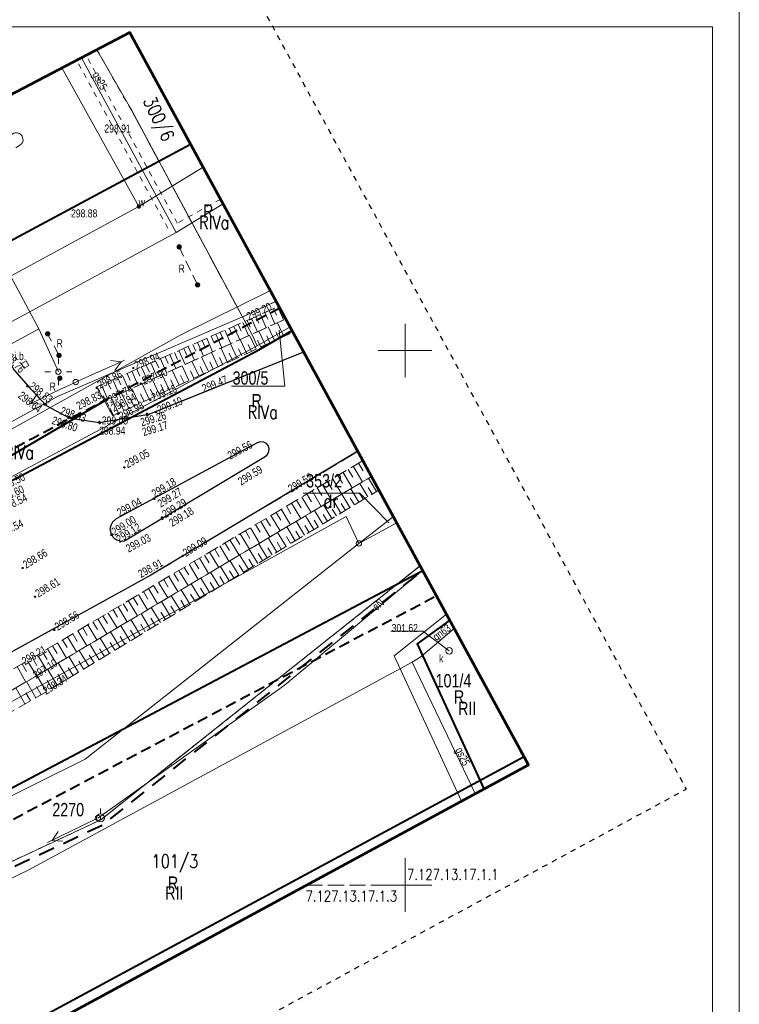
# Model space of a CAD drawing. Header units: metres. Extents: x 7437397 to 7437781, y 5556608 to 5556944.
# Tile 45 of 46: x 7437714 to 7437781, y 5556739 to 5556831. Entities that reach past the tile are written whole.
import ezdxf
from ezdxf.enums import TextEntityAlignment as Align

# ---------------------------------------------------------------- set-up
doc = ezdxf.new("R2010")
doc.units = ezdxf.units.M
doc.header["$MEASUREMENT"] = 0
for name, pattern in [('0.5_0.5', [1.5, 0.5, -0.5, 0.5]), ('BUBZ01-500', [1.75, 1.25, -0.5]), ('EGBO02-500', [2.5, 1.5, -1]), ('EGBU01-500', [1, 0.5, -0.5]), ('ib07_500', [1.5, 1, -0.5]), ('KTCR02-500', [1.5, 1, -0.5]), ('KTJZ01-500', [2, 1.5, -0.5]), ('PTRW01_01-500', [1, 0.5, -0.5])]:
    doc.linetypes.add(name, pattern=pattern)
doc.layers.get('0').update_dxf_attribs({"color": 250, "lineweight": 5})
for name, color, linetype, lineweight in [('131-Punkt osnowy pomiarowej', 7, 'Continuous', 5), ('131-Punkt osnowy pomiarowej-Atr103', 7, 'Continuous', 5), ('202-Punkt graniczny stabilizowany trwale', 7, 'Continuous', 5), ('203-Punkt załamania granicy działki nie stabilizowany', 7, 'Continuous', 5), ('506-Właz okrągły-SK', 7, 'Continuous', 5), ('510-Podpora jednosłupowa symb.-STPOW', 7, 'Continuous', 5), ('515-Latarnia-SEPOW', 7, 'Continuous', 5), ('_TABELKA', 7, 'Continuous', 15), ('BUBZ01', 250, 'Continuous', 5), ('BUIB02_01', 250, 'Continuous', 5), ('BUIB05_01', 250, 'Continuous', 5), ('EGBD03', 250, 'Continuous', 5), ('EGBK02', 250, 'Continuous', 5), ('EGBO02', 250, 'Continuous', 5), ('EGBP04_02', 250, 'Continuous', 5), ('EGBP04_03', 250, 'Continuous', 5), ('EGBU01', 250, 'Continuous', 5), ('GAZ', 50, 'Continuous', 30), ('inna budowla (punkt)', 7, 'Continuous', 5), ('inna budowla (punkt)-Atr17', 7, 'Continuous', 5), ('KTJZ01', 250, 'Continuous', 5), ('KTKR01', 250, 'Continuous', 5), ('KTOK05_01', 250, 'Continuous', 5), ('MPZP', 250, 'Continuous', 5), ('przewód elektroenergetyczny niskiego napięcia (linia) - symbol', 7, 'Continuous', 5), ('punkt wysokościowy sztuczny', 7, 'Continuous', 5), ('reklama lub tablica informacyjna (linia)', 7, 'Continuous', 5), ('reklama lub tablica informacyjna (linia) - symbol', 7, 'Continuous', 5), ('reklama lub tablica informacyjna (punkt)', 7, 'Continuous', 5), ('reklama lub tablica informacyjna (punkt)-Atr17', 7, 'Continuous', 5), ('reklama lub tablica informacyjna - opis', 7, 'Continuous', 5), ('RTPW01', 250, 'Continuous', 5), ('RTPW02', 250, 'Continuous', 5), ('rzedne dla projektanta', 250, 'Continuous', 5), ('SUPE', 250, 'Continuous', 5), ('SUPE04', 250, 'Continuous', 5), ('SUPE_01', 250, 'Continuous', 5), ('SUPG_01', 250, 'Continuous', 5), ('SUPT_01', 250, 'Continuous', 5), ('SUPW_01', 250, 'Continuous', 5), ('SUSM01', 250, 'Continuous', 5), ('SUSM04_01_E', 250, 'Continuous', 5), ('SUUS22_01_K', 250, 'Continuous', 5), ('SUUS25_W', 250, 'Continuous', 5), ('słup (punkt)', 7, 'Continuous', 5), ('Warstwa 1', 250, 'Continuous', 5), ('Warstwa 2', 250, 'Continuous', 5), ('Warstwa 3', 250, 'Continuous', 5)]:
    doc.layers.add(name, color=color, linetype=linetype, lineweight=lineweight)
doc.styles.get("Standard").update_dxf_attribs({"font": 'txt.shx', "width": 0.75})
doc.linetypes.add('KTOK05_01-500', pattern='A,3.75,[13,dgnlstyle-rozp_2015.shx,S=0.002778,R=0,X=0,Y=0],3.75', length=7.5)

# ---------------------------------------------------------------- blocks, each defined once
blk = doc.blocks.new('IB07')
at = {"linetype": 'Continuous', "lineweight": 13, "ltscale": 10}
h = blk.add_hatch(color=0, dxfattribs=at)
edge = h.paths.add_edge_path()
edge.add_arc((0, 0), 2.5, 0, 360)
blk = doc.blocks.new('IB12')
at = {"color": 0, "linetype": 'Continuous', "lineweight": 13, "ltscale": 10}
for p, q in [((-2.5, -2.5), (-2.5, 2.5)), ((-2.5, 2.5), (2.5, 2.5)), ((2.5, -2.5), (2.5, 2.5)), ((-2.5, -2.5), (2.5, -2.5))]:
    blk.add_line(p, q, dxfattribs=at)
blk = doc.blocks.new('PE04')
at = {"color": 0, "linetype": 'Continuous', "lineweight": 13, "ltscale": 10}
for p, q in [((6.5, 0), (0, 0)), ((6.5, 0), (16.5, 0)), ((16.5, 0), (26.5, 0)), ((26.5, 0), (36.5, 0)), ((36.5, 0), (46.5, 0)), ((46.5, 0), (37.84, 5)), ((46.5, 0), (37.84, -5)), ((46.5, 0), (50, 0))]:
    blk.add_line(p, q, dxfattribs=at)
blk = doc.blocks.new('131')
at = {"color": 0, "linetype": 'Continuous', "lineweight": 13, "ltscale": 10}
blk.add_line((0, 3.75), (0, 8.75), dxfattribs=at)
blk.add_circle((0, 0), 3.75, dxfattribs=at)
blk = doc.blocks.new('203')
at = {"layer": '203-Punkt załamania granicy działki nie stabilizowany', "linetype": 'Continuous', "lineweight": 13}
h = blk.add_hatch(color=96, dxfattribs=at)
edge = h.paths.add_edge_path()
edge.add_arc((0, 0), 0.45, 0, 360)
blk = doc.blocks.new('202')
at = {"layer": '202-Punkt graniczny stabilizowany trwale', "color": 96, "linetype": 'Continuous', "lineweight": 13}
blk.add_circle((0, 0), 2.5, dxfattribs=at)
blk = doc.blocks.new('PW02')
at = {"layer": 'punkt wysokościowy sztuczny', "linetype": 'Continuous', "lineweight": 13}
h = blk.add_hatch(color=0, dxfattribs=at)
edge = h.paths.add_edge_path()
edge.add_arc((0, 0), 0.45, 0, 360)
blk = doc.blocks.new('515')
at = {"layer": '515-Latarnia-SEPOW', "color": 0, "linetype": 'Continuous', "lineweight": 13}
for p, q in [((0, 7.5), (0, 12.5)), ((-12.5, 0), (-7.5, 0)), ((7.5, 0), (12.5, 0)), ((0, -12.5), (0, -7.5))]:
    blk.add_line(p, q, dxfattribs=at)
blk = doc.blocks.new('506')
at = {"layer": '506-Właz okrągły-SK', "color": 0, "linetype": 'Continuous', "lineweight": 13}
blk.add_circle((0, 0), 3, dxfattribs=at)
blk = doc.blocks.new('SM04')
at = {"layer": 'słup (punkt)', "color": 0, "linetype": 'Continuous', "lineweight": 13}
blk.add_circle((0, 0), 2.5, dxfattribs=at)
blk = doc.blocks.new('510')
at = {"layer": '510-Podpora jednosłupowa symb.-STPOW', "color": 0, "linetype": 'Continuous', "lineweight": 13}
blk.add_circle((0, 0), 2.5, dxfattribs=at)
blk = doc.blocks.new('SUPE04')
at = {"layer": 'SUPE04', "color": 1, "linetype": 'Continuous', "lineweight": 13}
blk.add_line((5.25, 0), (0.25, 0), dxfattribs=at)
at = {"layer": 'SUPE04', "color": 1, "linetype": 'Continuous', "lineweight": 13, "flags": 128}
blk.add_lwpolyline([(3.9, 0.5), (4.766, 0), (3.9, -0.5)], dxfattribs=at)
blk = doc.blocks.new('SUUS25')
at = {"layer": 'SUUS25_W', "linetype": 'Continuous', "lineweight": 0}
h = blk.add_hatch(color=250, dxfattribs=at)
edge = h.paths.add_edge_path()
edge.add_arc((0, 0), 0.2, 0, 360)

msp = doc.modelspace()

# ---------------------------------------------------------------- linework, layer by layer
at = {"color": 7, "linetype": 'Continuous', "lineweight": 13, "flags": 128}
msp.add_lwpolyline([(7437713.61, 5556818.98), (7437713.989, 5556819.228), (7437714.131, 5556819.349), (7437714.213, 5556819.466), (7437714.275, 5556819.641), (7437714.272, 5556819.827), (7437714.238, 5556819.945), (7437714.182, 5556820.068), (7437714.122, 5556820.171), (7437714.006, 5556820.263), (7437713.879, 5556820.334), (7437713.729, 5556820.377), (7437713.545, 5556820.374), (7437713.412, 5556820.34), (7437713.177, 5556820.194), (7437712.95, 5556820.04)], dxfattribs=at)
msp.add_lwpolyline([(7437713.61, 5556818.98), (7437713.989, 5556819.228), (7437714.131, 5556819.349), (7437714.213, 5556819.466), (7437714.275, 5556819.641), (7437714.272, 5556819.827), (7437714.238, 5556819.945), (7437714.182, 5556820.068), (7437714.122, 5556820.171), (7437714.006, 5556820.263), (7437713.879, 5556820.334), (7437713.729, 5556820.377), (7437713.545, 5556820.374), (7437713.412, 5556820.34), (7437713.177, 5556820.194), (7437712.95, 5556820.04)], dxfattribs=at)
at = {"layer": '_TABELKA', "color": 7}
for points in [[(7437781.258, 5556832.776), (7437417.541, 5556832.776), (7437417.541, 5556622.776), (7437781.258, 5556622.776)], [(7437778.758, 5556830.276), (7437420.041, 5556830.276), (7437420.041, 5556625.276), (7437778.758, 5556625.276)]]:
    msp.add_lwpolyline(points, close=True, dxfattribs=at)
at = {"layer": 'BUBZ01', "color": 7, "linetype": 'BUBZ01-500', "lineweight": 13, "flags": 128}
for points in [[(7437738.85, 5556802.965), (7437738.215, 5556804.132), (7437736.96, 5556803.59), (7437721.15, 5556796.6), (7437722.03, 5556795.36), (7437737.83, 5556802.51), (7437738.85, 5556802.965)], [(7437739.524, 5556801.726), (7437738.85, 5556802.965), (7437737.83, 5556802.51), (7437722.03, 5556795.36), (7437722.69, 5556793.9), (7437739.524, 5556801.726)], [(7437746.872, 5556788.228), (7437746.063, 5556789.713), (7437714.33, 5556770.76), (7437685.28, 5556754.57), (7437683.59, 5556751.04), (7437715.37, 5556769.47), (7437746.872, 5556788.228)], [(7437747.563, 5556786.957), (7437746.872, 5556788.228), (7437715.37, 5556769.47), (7437683.59, 5556751.04), (7437684.27, 5556749.84), (7437716.3, 5556767.98), (7437747.563, 5556786.957)]]:
    msp.add_lwpolyline(points, close=True, dxfattribs=at)
at = {"layer": 'BUBZ01', "color": 7, "linetype": 'Continuous', "lineweight": 13, "flags": 128}
for points in [[(7437737.3, 5556803.73), (7437737.83, 5556802.51)], [(7437737.7, 5556803.91), (7437737.97, 5556803.3)], [(7437738.11, 5556804.09), (7437738.64, 5556802.87)], [(7437735.23, 5556802.83), (7437735.51, 5556802.2)], [(7437735.65, 5556803.01), (7437736.2, 5556801.77)], [(7437736.06, 5556803.19), (7437736.33, 5556802.57)], [(7437736.47, 5556803.37), (7437737.02, 5556802.14)], [(7437736.88, 5556803.56), (7437737.16, 5556802.94)], [(7437733.14, 5556801.9), (7437733.7, 5556800.64)], [(7437733.56, 5556802.09), (7437733.84, 5556801.46)], [(7437733.98, 5556802.27), (7437734.54, 5556801.02)], [(7437734.4, 5556802.46), (7437734.68, 5556801.83)], [(7437734.82, 5556802.64), (7437735.37, 5556801.4)], [(7437736.94, 5556800.52), (7437736.33, 5556801.83)], [(7437737.8, 5556800.93), (7437737.2, 5556802.23)], [(7437738.66, 5556801.33), (7437738.06, 5556802.61)], [(7437731.02, 5556800.96), (7437731.3, 5556800.32)], [(7437731.45, 5556801.15), (7437732.01, 5556799.88)], [(7437731.87, 5556801.34), (7437732.15, 5556800.7)], [(7437732.3, 5556801.53), (7437732.86, 5556800.26)], [(7437732.72, 5556801.71), (7437733, 5556801.08)], [(7437735.19, 5556799.71), (7437734.57, 5556801.04)], [(7437736.07, 5556800.12), (7437735.45, 5556801.43)], [(7437736.5, 5556800.32), (7437736.2, 5556800.98)], [(7437737.37, 5556800.73), (7437737.07, 5556801.38)], [(7437738.24, 5556801.13), (7437737.93, 5556801.77)], [(7437728.86, 5556800.01), (7437729.44, 5556798.71)], [(7437729.3, 5556800.2), (7437729.58, 5556799.56)], [(7437729.73, 5556800.39), (7437730.3, 5556799.1)], [(7437730.16, 5556800.58), (7437730.45, 5556799.94)], [(7437730.59, 5556800.77), (7437731.16, 5556799.49)], [(7437733.41, 5556798.89), (7437732.79, 5556800.23)], [(7437734.3, 5556799.3), (7437733.68, 5556800.63)], [(7437734.75, 5556799.51), (7437734.44, 5556800.17)], [(7437735.63, 5556799.91), (7437735.32, 5556800.58)], [(7437726.68, 5556799.05), (7437726.97, 5556798.39)], [(7437727.12, 5556799.24), (7437727.7, 5556797.93)], [(7437727.56, 5556799.43), (7437727.85, 5556798.78)], [(7437727.99, 5556799.63), (7437728.57, 5556798.32)], [(7437728.43, 5556799.82), (7437728.72, 5556799.17)], [(7437731.62, 5556798.05), (7437730.98, 5556799.41)], [(7437732.52, 5556798.47), (7437731.89, 5556799.82)], [(7437732.97, 5556798.68), (7437732.65, 5556799.35)], [(7437733.86, 5556799.09), (7437733.55, 5556799.76)], [(7437724.91, 5556798.26), (7437725.2, 5556797.6)], [(7437725.35, 5556798.46), (7437725.94, 5556797.13)], [(7437725.8, 5556798.65), (7437726.09, 5556797.99)], [(7437726.24, 5556798.85), (7437726.82, 5556797.53)], [(7437728.87, 5556796.77), (7437728.23, 5556798.16)], [(7437729.79, 5556797.2), (7437729.15, 5556798.58)], [(7437730.25, 5556797.42), (7437729.93, 5556798.1)], [(7437730.71, 5556797.63), (7437730.07, 5556799)], [(7437731.16, 5556797.84), (7437730.84, 5556798.52)], [(7437732.07, 5556798.26), (7437731.75, 5556798.94)], [(7437722.66, 5556797.27), (7437723.26, 5556795.91)], [(7437723.12, 5556797.47), (7437723.41, 5556796.8)], [(7437723.57, 5556797.67), (7437724.16, 5556796.32)], [(7437724.02, 5556797.87), (7437724.31, 5556797.2)], [(7437724.46, 5556798.07), (7437725.05, 5556796.73)], [(7437727.01, 5556795.91), (7437726.36, 5556797.32)], [(7437727.95, 5556796.34), (7437727.29, 5556797.74)], [(7437728.41, 5556796.56), (7437728.09, 5556797.26)], [(7437729.33, 5556796.99), (7437729.01, 5556797.68)], [(7437721.61, 5556796.8), (7437722.21, 5556795.44)], [(7437722.18, 5556797.05), (7437722.48, 5556796.38)], [(7437725.13, 5556795.03), (7437724.46, 5556796.46)], [(7437726.07, 5556795.47), (7437725.41, 5556796.89)], [(7437726.54, 5556795.69), (7437726.21, 5556796.4)], [(7437727.48, 5556796.13), (7437727.15, 5556796.83)], [(7437723.21, 5556794.14), (7437722.54, 5556795.59)], [(7437724.17, 5556794.59), (7437723.5, 5556796.03)], [(7437724.65, 5556794.81), (7437724.32, 5556795.53)], [(7437725.6, 5556795.25), (7437725.27, 5556795.96)], [(7437722.73, 5556793.92), (7437722.39, 5556794.65)], [(7437723.69, 5556794.37), (7437723.36, 5556795.09)], [(7437744.68, 5556788.89), (7437745.11, 5556788.16)], [(7437745.16, 5556789.18), (7437746.03, 5556787.73)], [(7437745.65, 5556789.47), (7437746.08, 5556788.74)], [(7437743.23, 5556788.02), (7437744.1, 5556786.58)], [(7437743.72, 5556788.31), (7437744.15, 5556787.59)], [(7437744.2, 5556788.6), (7437745.06, 5556787.15)], [(7437747.34, 5556786.82), (7437746.58, 5556788.06)], [(7437741.79, 5556787.16), (7437742.22, 5556786.44)], [(7437742.27, 5556787.45), (7437743.13, 5556786)], [(7437742.75, 5556787.74), (7437743.18, 5556787.01)], [(7437745.68, 5556785.81), (7437744.92, 5556787.07)], [(7437746.51, 5556786.32), (7437745.76, 5556787.56)], [(7437746.92, 5556786.57), (7437746.55, 5556787.19)], [(7437740.34, 5556786.3), (7437741.21, 5556784.85)], [(7437740.83, 5556786.59), (7437741.26, 5556785.86)], [(7437741.31, 5556786.87), (7437742.17, 5556785.43)], [(7437744.85, 5556785.31), (7437744.08, 5556786.57)], [(7437745.26, 5556785.56), (7437744.88, 5556786.19)], [(7437746.1, 5556786.07), (7437745.72, 5556786.69)], [(7437738.9, 5556785.44), (7437739.33, 5556784.72)], [(7437739.38, 5556785.72), (7437740.24, 5556784.28)], [(7437739.86, 5556786.01), (7437740.29, 5556785.29)], [(7437743.16, 5556784.29), (7437742.39, 5556785.56)], [(7437744.01, 5556784.8), (7437743.24, 5556786.06)], [(7437744.43, 5556785.05), (7437744.04, 5556785.68)], [(7437736.98, 5556784.29), (7437737.41, 5556783.57)], [(7437737.46, 5556784.58), (7437738.32, 5556783.14)], [(7437737.94, 5556784.86), (7437738.37, 5556784.14)], [(7437738.42, 5556785.15), (7437739.28, 5556783.71)], [(7437741.46, 5556783.25), (7437740.68, 5556784.54)], [(7437742.31, 5556783.77), (7437741.54, 5556785.05)], [(7437742.74, 5556784.03), (7437742.35, 5556784.67)], [(7437743.58, 5556784.54), (7437743.2, 5556785.18)], [(7437735.55, 5556783.43), (7437736.4, 5556781.99)], [(7437736.02, 5556783.72), (7437736.45, 5556783)], [(7437736.5, 5556784), (7437737.36, 5556782.57)], [(7437739.74, 5556782.21), (7437738.95, 5556783.51)], [(7437740.6, 5556782.73), (7437739.81, 5556784.03)], [(7437741.03, 5556782.99), (7437740.64, 5556783.64)], [(7437741.89, 5556783.51), (7437741.5, 5556784.15)], [(7437734.11, 5556782.57), (7437734.54, 5556781.86)], [(7437734.59, 5556782.86), (7437735.45, 5556781.42)], [(7437735.07, 5556783.15), (7437735.5, 5556782.43)], [(7437738, 5556781.15), (7437737.2, 5556782.47)], [(7437738.87, 5556781.68), (7437738.07, 5556782.99)], [(7437739.3, 5556781.94), (7437738.91, 5556782.6)], [(7437740.17, 5556782.47), (7437739.78, 5556783.12)], [(7437732.68, 5556781.72), (7437733.53, 5556780.29)], [(7437733.15, 5556782), (7437733.58, 5556781.29)], [(7437733.63, 5556782.29), (7437734.49, 5556780.85)], [(7437737.12, 5556780.62), (7437736.31, 5556781.94)], [(7437737.56, 5556780.88), (7437737.16, 5556781.54)], [(7437738.43, 5556781.42), (7437738.03, 5556782.07)], [(7437731.25, 5556780.86), (7437731.67, 5556780.15)], [(7437731.72, 5556781.15), (7437732.58, 5556779.72)], [(7437732.2, 5556781.43), (7437732.63, 5556780.72)], [(7437735.35, 5556779.54), (7437734.53, 5556780.88)], [(7437736.23, 5556780.08), (7437735.43, 5556781.41)], [(7437736.68, 5556780.35), (7437736.27, 5556781.01)], [(7437729.34, 5556779.72), (7437729.77, 5556779.01)], [(7437729.82, 5556780.01), (7437730.67, 5556778.58)], [(7437730.29, 5556780.29), (7437730.72, 5556779.58)], [(7437730.77, 5556780.58), (7437731.62, 5556779.15)], [(7437733.55, 5556778.45), (7437732.73, 5556779.81)], [(7437734.45, 5556779), (7437733.63, 5556780.35)], [(7437734.9, 5556779.27), (7437734.49, 5556779.94)], [(7437735.79, 5556779.81), (7437735.39, 5556780.48)], [(7437727.91, 5556778.87), (7437728.76, 5556777.45)], [(7437728.39, 5556779.16), (7437728.81, 5556778.44)], [(7437728.86, 5556779.44), (7437729.72, 5556778.01)], [(7437732.65, 5556777.91), (7437731.82, 5556779.27)], [(7437733.1, 5556778.18), (7437732.69, 5556778.86)], [(7437734, 5556778.73), (7437733.59, 5556779.4)], [(7437726.49, 5556778.02), (7437726.91, 5556777.31)], [(7437726.96, 5556778.3), (7437727.81, 5556776.88)], [(7437727.44, 5556778.59), (7437727.86, 5556777.88)], [(7437730.83, 5556776.8), (7437729.99, 5556778.18)], [(7437731.74, 5556777.35), (7437730.91, 5556778.72)], [(7437732.2, 5556777.63), (7437731.78, 5556778.31)], [(7437725.06, 5556777.17), (7437725.91, 5556775.75)], [(7437725.54, 5556777.45), (7437725.96, 5556776.74)], [(7437726.01, 5556777.74), (7437726.86, 5556776.31)], [(7437728.99, 5556775.68), (7437728.14, 5556777.07)], [(7437729.91, 5556776.24), (7437729.07, 5556777.63)], [(7437730.37, 5556776.52), (7437729.95, 5556777.21)], [(7437731.29, 5556777.08), (7437730.87, 5556777.76)], [(7437723.17, 5556776.04), (7437724.02, 5556774.62)], [(7437723.64, 5556776.32), (7437724.07, 5556775.61)], [(7437724.12, 5556776.61), (7437724.97, 5556775.18)], [(7437724.59, 5556776.89), (7437725.01, 5556776.18)], [(7437728.06, 5556775.12), (7437727.21, 5556776.52)], [(7437728.52, 5556775.4), (7437728.1, 5556776.1)], [(7437729.45, 5556775.96), (7437729.03, 5556776.66)], [(7437721.75, 5556775.19), (7437722.17, 5556774.48)], [(7437722.22, 5556775.47), (7437723.07, 5556774.06)], [(7437722.7, 5556775.76), (7437723.12, 5556775.05)], [(7437726.18, 5556773.98), (7437725.32, 5556775.4)], [(7437727.12, 5556774.55), (7437726.27, 5556775.96)], [(7437727.59, 5556774.83), (7437727.16, 5556775.54)], [(7437720.33, 5556774.35), (7437721.18, 5556772.93)], [(7437720.81, 5556774.63), (7437721.23, 5556773.92)], [(7437721.28, 5556774.91), (7437722.12, 5556773.49)], [(7437724.29, 5556772.83), (7437723.42, 5556774.26)], [(7437725.24, 5556773.4), (7437724.37, 5556774.83)], [(7437725.71, 5556773.69), (7437725.28, 5556774.4)], [(7437726.65, 5556774.26), (7437726.22, 5556774.97)], [(7437718.45, 5556773.22), (7437719.29, 5556771.81)], [(7437718.92, 5556773.5), (7437719.34, 5556772.79)], [(7437719.39, 5556773.78), (7437720.24, 5556772.37)], [(7437719.86, 5556774.06), (7437720.28, 5556773.36)], [(7437723.33, 5556772.25), (7437722.45, 5556773.69)], [(7437723.81, 5556772.54), (7437723.37, 5556773.26)], [(7437724.76, 5556773.12), (7437724.33, 5556773.83)], [(7437717.03, 5556772.38), (7437717.46, 5556771.67)], [(7437717.51, 5556772.66), (7437718.35, 5556771.24)], [(7437717.98, 5556772.94), (7437718.4, 5556772.23)], [(7437721.4, 5556771.08), (7437720.52, 5556772.53)], [(7437722.37, 5556771.66), (7437721.49, 5556773.11)], [(7437722.85, 5556771.96), (7437722.41, 5556772.68)], [(7437715.62, 5556771.53), (7437716.47, 5556770.12)], [(7437716.09, 5556771.81), (7437716.52, 5556771.11)], [(7437716.56, 5556772.09), (7437717.41, 5556770.68)], [(7437720.43, 5556770.49), (7437719.54, 5556771.95)], [(7437720.92, 5556770.78), (7437720.47, 5556771.51)], [(7437721.89, 5556771.37), (7437721.44, 5556772.1)], [(7437714.21, 5556770.69), (7437714.61, 5556769.98)], [(7437714.68, 5556770.97), (7437715.53, 5556769.56)], [(7437715.15, 5556771.25), (7437715.58, 5556770.55)], [(7437718.47, 5556769.3), (7437717.57, 5556770.78)], [(7437719.45, 5556769.89), (7437718.56, 5556771.37)], [(7437719.94, 5556770.19), (7437719.49, 5556770.93)], [(7437713.73, 5556770.43), (7437714.53, 5556768.99)], [(7437716.48, 5556768.09), (7437715.57, 5556769.59)], [(7437717.48, 5556768.7), (7437716.57, 5556770.19)], [(7437717.97, 5556769), (7437717.52, 5556769.74)], [(7437718.96, 5556769.59), (7437718.51, 5556770.33)], [(7437715.47, 5556767.51), (7437714.61, 5556769.03)], [(7437716.98, 5556768.39), (7437716.53, 5556769.14)], [(7437714.46, 5556766.94), (7437713.6, 5556768.45)], [(7437714.96, 5556767.22), (7437714.54, 5556767.98)], [(7437715.98, 5556767.8), (7437715.55, 5556768.56)]]:
    msp.add_lwpolyline(points, dxfattribs=at)
at = {"layer": 'BUIB02_01', "color": 7, "linetype": 'Continuous', "lineweight": 13}
msp.add_line((7437722.69, 5556793.9), (7437721.15, 5556796.6), dxfattribs=at)
at = {"layer": 'BUIB02_01', "color": 212, "linetype": 'Continuous', "lineweight": 40}
msp.add_line((7437677.78, 5556740.325), (7437751.665, 5556779.421), dxfattribs=at)
at = {"layer": 'BUIB02_01', "color": 212, "linetype": 'Continuous', "lineweight": 40, "flags": 128}
msp.add_lwpolyline([(7437631.582, 5556743.722), (7437658.25, 5556758.524), (7437681.414, 5556770.995), (7437736.328, 5556800.083), (7437739.446, 5556801.87)], dxfattribs=at)
at = {"layer": 'BUIB05_01', "color": 7, "linetype": 'Continuous', "lineweight": 40, "flags": 128}
msp.add_lwpolyline([(7437722.03, 5556795.36), (7437710.3, 5556788.5)], dxfattribs=at)
at = {"layer": 'EGBD03', "color": 96, "linetype": 'Continuous', "lineweight": 13, "flags": 128}
for points in [[(7437721.165, 5556828.154), (7437724.44, 5556822.45)], [(7437724.44, 5556822.45), (7437734.79, 5556803.15)], [(7437734.79, 5556803.15), (7437737.955, 5556804.61)], [(7437717.56, 5556795.74), (7437734.79, 5556803.15)], [(7437735.72, 5556801.4), (7437734.79, 5556803.15)], [(7437733.759, 5556796.675), (7437738.75, 5556796.675), (7437738.236, 5556801.926)], [(7437736.16, 5556800.44), (7437739.246, 5556802.237)], [(7437735.72, 5556801.4), (7437736.16, 5556800.44)], [(7437685.08, 5556773.21), (7437736.16, 5556800.44)], [(7437683.04, 5556776.81), (7437717.56, 5556795.74)], [(7437740.481, 5556786.672), (7437745.757, 5556786.672), (7437748.476, 5556783.876)], [(7437693.3, 5556756.17), (7437744.49, 5556784.47)], [(7437745.69, 5556781.96), (7437744.49, 5556784.47)], [(7437745.69, 5556781.96), (7437748.912, 5556784.479)], [(7437745.69, 5556781.96), (7437749.241, 5556783.875)], [(7437745.69, 5556781.96), (7437720.1, 5556761.78)], [(7437743.03, 5556773.18), (7437751.421, 5556779.869)], [(7437748.97, 5556771.43), (7437753.885, 5556775.343)], [(7437721.55, 5556756.1), (7437743.03, 5556773.18)], [(7437748.97, 5556771.43), (7437755.273, 5556757.861)], [(7437696.39, 5556750.01), (7437720.1, 5556761.78)], [(7437700.03, 5556746.04), (7437721.55, 5556756.1)]]:
    msp.add_lwpolyline(points, dxfattribs=at)
at = {"layer": 'EGBO02', "color": 96, "linetype": 'EGBO02-500', "lineweight": 40, "flags": 128}
msp.add_lwpolyline([(7437509.408, 5556641.775), (7437527.366, 5556653.573), (7437535.53, 5556659.046), (7437540.808, 5556662.655), (7437546.047, 5556666.094), (7437546.417, 5556666.344), (7437547.687, 5556667.174), (7437556.491, 5556673.156), (7437559.221, 5556675.006), (7437566.622, 5556680.047), (7437572.551, 5556684.096), (7437578.927, 5556688.403), (7437581.512, 5556689.607), (7437586.468, 5556691.935), (7437596.734, 5556696.524), (7437608.998, 5556702.025), (7437613.531, 5556704.147), (7437646.901, 5556719.682), (7437664.231, 5556728.731), (7437679.981, 5556736.007), (7437721.816, 5556755.672), (7437743.341, 5556772.789), (7437751.664, 5556779.423)], dxfattribs=at)
at = {"layer": 'EGBU01', "color": 96, "linetype": 'EGBU01-500', "lineweight": 13, "flags": 128}
for points in [[(7437721.165, 5556828.154), (7437724.44, 5556822.45)], [(7437724.44, 5556822.45), (7437721.165, 5556828.154)], [(7437724.44, 5556822.45), (7437734.79, 5556803.15)], [(7437734.79, 5556803.15), (7437724.44, 5556822.45)], [(7437734.79, 5556803.15), (7437737.955, 5556804.61)], [(7437737.955, 5556804.61), (7437734.79, 5556803.15)], [(7437743.03, 5556773.18), (7437751.421, 5556779.869)], [(7437751.421, 5556779.869), (7437743.03, 5556773.18)], [(7437721.55, 5556756.1), (7437743.03, 5556773.18)], [(7437743.03, 5556773.18), (7437721.55, 5556756.1)], [(7437700.03, 5556746.04), (7437721.55, 5556756.1)], [(7437721.55, 5556756.1), (7437700.03, 5556746.04)]]:
    msp.add_lwpolyline(points, dxfattribs=at)
at = {"layer": 'GAZ', "linetype": '0.5_0.5', "lineweight": 20}
for points in [[(7437728.702, 5556811.928), (7437720.171, 5556827.642)], [(7437727.827, 5556811.443), (7437719.292, 5556827.164)], [(7437732.747, 5556814.17), (7437728.702, 5556811.928)]]:
    msp.add_lwpolyline(points, dxfattribs=at)
at = {"layer": 'KTJZ01', "color": 7, "linetype": 'KTJZ01-500', "lineweight": 13, "flags": 128}
msp.add_lwpolyline([(7437487.24, 5556665.88), (7437500.01, 5556668.65), (7437509.93, 5556671.34), (7437514.81, 5556672.66), (7437528.54, 5556677.57), (7437546.18, 5556685.08), (7437562.31, 5556693.39), (7437575.78, 5556700.17), (7437584.6, 5556705.2), (7437599.33, 5556712.79), (7437607.41, 5556717.03), (7437624.22, 5556725.75), (7437636.91, 5556731.79), (7437639.91, 5556733.3), (7437648.13, 5556737.1), (7437664.08, 5556744.94), (7437674.41, 5556750.47), (7437695.47, 5556762.01), (7437726.23, 5556778.98), (7437745.592, 5556790.579), (7437740.524, 5556799.89), (7437726.071, 5556794.065), (7437721.424, 5556793.261), (7437718.653, 5556793.684), (7437716.454, 5556794.853), (7437714.78, 5556796.65), (7437713.44, 5556798.18), (7437704.05, 5556814.76), (7437696.46, 5556806.77), (7437698.53, 5556806.84), (7437700.74, 5556806.26), (7437702.79, 5556804.94), (7437704.06, 5556803.16), (7437709.44, 5556793.77), (7437711.44, 5556790.12), (7437712.13, 5556787.63), (7437712.21, 5556785.35), (7437711.59, 5556783.66), (7437709.87, 5556781.76), (7437701.28, 5556777.09), (7437699.42, 5556776.48), (7437697.78, 5556776.19), (7437695.76, 5556776.41), (7437693.65, 5556777.51), (7437692.09, 5556778.89), (7437690.49, 5556781.22), (7437685.25, 5556778.28), (7437686.1, 5556775.03), (7437686.085, 5556773.72), (7437685.81, 5556772.51), (7437685.3, 5556771.32), (7437684.475, 5556769.98), (7437683.43, 5556768.68), (7437682.12, 5556767.23), (7437680.52, 5556765.9), (7437679.609, 5556765.424), (7437667.4, 5556758.73), (7437656.58, 5556752.94), (7437646.03, 5556747.24), (7437635.04, 5556741.31), (7437625.46, 5556735.97), (7437617.31, 5556731.03), (7437610.73, 5556727.32), (7437599.83, 5556721.28), (7437592.56, 5556717.41), (7437581.48, 5556711.39), (7437572.19, 5556706.38), (7437570.63, 5556705.57), (7437559.43, 5556699.57), (7437555.27, 5556697.37), (7437547.58, 5556693.6), (7437542.1, 5556690.99), (7437536.78, 5556688.64), (7437527.13, 5556684.56), (7437524.75, 5556685.69), (7437522.99, 5556687.15), (7437521.44, 5556689.45), (7437520.46, 5556691.39), (7437515.43, 5556689.51), (7437516.09, 5556686.202), (7437515.98, 5556684.5), (7437514.73, 5556681.38), (7437513.55, 5556680.28), (7437512.1, 5556679.32), (7437507.87, 5556678.13), (7437498.81, 5556675.82), (7437492.9, 5556674.29)], dxfattribs=at)
at = {"layer": 'KTKR01', "color": 7, "linetype": 'Continuous', "lineweight": 30, "flags": 128}
for points in [[(7437703.033, 5556818.657), (7437704.18, 5556816.61), (7437704.91, 5556815.25), (7437704.05, 5556814.76), (7437713.44, 5556798.18), (7437714.78, 5556796.65), (7437716.454, 5556794.853), (7437718.653, 5556793.684), (7437721.424, 5556793.261), (7437726.071, 5556794.065), (7437740.524, 5556799.89)], [(7437745.592, 5556790.579), (7437726.23, 5556778.98), (7437695.47, 5556762.01), (7437674.41, 5556750.47), (7437664.08, 5556744.94), (7437648.13, 5556737.1), (7437639.91, 5556733.3), (7437636.91, 5556731.79), (7437624.22, 5556725.75)]]:
    msp.add_lwpolyline(points, dxfattribs=at)
msp.add_lwpolyline([(7437722.64, 5556783.96), (7437722.49, 5556783.64), (7437722.4, 5556783.28), (7437722.56, 5556782.73), (7437722.79, 5556782.46), (7437723.05, 5556782.29), (7437723.42, 5556782.18), (7437723.77, 5556782.21), (7437736.92, 5556790.09), (7437737.12, 5556790.25), (7437737.27, 5556790.54), (7437737.28, 5556790.84), (7437737.2, 5556791.11), (7437737.03, 5556791.3), (7437736.81, 5556791.44), (7437736.49, 5556791.47), (7437736.16, 5556791.36), (7437722.98, 5556784.26), (7437722.64, 5556783.96)], close=True, dxfattribs=at)
at = {"layer": 'KTOK05_01', "color": 7, "linetype": 'KTOK05_01-500', "lineweight": 40, "flags": 128}
msp.add_lwpolyline([(7437754.19, 5556774.782), (7437754.19, 5556774.782), (7437751.12, 5556772.56), (7437757.372, 5556758.999)], dxfattribs=at)
at = {"layer": 'MPZP', "color": 212, "linetype": 'KTOK05_01-500', "lineweight": 40, "flags": 128}
for points in [[(7437480.35, 5556702.039), (7437498.164, 5556705.138), (7437519.727, 5556710.673), (7437570.307, 5556733.919), (7437638.513, 5556770.222), (7437729.943, 5556819.329)], [(7437495.183, 5556636.991), (7437534.91, 5556646.91), (7437607.002, 5556679.825), (7437691.32, 5556724.349), (7437761.13, 5556762.033)]]:
    msp.add_lwpolyline(points, dxfattribs=at)
at = {"layer": 'MPZP', "color": 212, "linetype": 'KTCR02-500', "lineweight": 40, "flags": 128}
for points in [[(7437738.295, 5556803.984), (7437715.191, 5556791.784), (7437661.349, 5556763.226), (7437574.511, 5556717.006), (7437530.05, 5556696.506), (7437525.798, 5556698.029), (7437514.19, 5556719.761)], [(7437480.406, 5556653.046), (7437497.678, 5556655.366), (7437530.257, 5556663.123), (7437555.691, 5556673.002), (7437601.685, 5556696.111), (7437651.01, 5556723.248), (7437712.92, 5556755.928), (7437752.943, 5556777.073)]]:
    msp.add_lwpolyline(points, dxfattribs=at)
at = {"layer": 'reklama lub tablica informacyjna (linia)', "color": 7, "linetype": 'ib07_500', "lineweight": 13, "flags": 128}
for points in [[(7437730.6, 5556806.15), (7437728.88, 5556809.7)], [(7437717.64, 5556799.55), (7437716.58, 5556801.57)]]:
    msp.add_lwpolyline(points, dxfattribs=at)
at = {"layer": 'rzedne dla projektanta', "color": 7, "linetype": 'Continuous', "lineweight": 40}
for centre in [(7437724.59, 5556798.38), (7437714.67, 5556796.67), (7437714.78, 5556796.65), (7437721.17, 5556796.51), (7437725.3, 5556796.92), (7437721.86, 5556795.32), (7437722.14, 5556795.4), (7437726.18, 5556795.37), (7437716.26, 5556794.95), (7437716.42, 5556795.01), (7437718.52, 5556793.7), (7437718.56, 5556793.78), (7437722.46, 5556794.36), (7437723.13, 5556794.09), (7437725.87, 5556794.1), (7437725.89, 5556793.95), (7437726.72, 5556794.22), (7437721.42, 5556793.33), (7437721.43, 5556793.21), (7437723.74, 5556789.07), (7437726.52, 5556786.18), (7437726.55, 5556786.12), (7437727.27, 5556784.39), (7437727.29, 5556784.26), (7437722.54, 5556782.74), (7437722.62, 5556782.8), (7437729.19, 5556780.78), (7437714.24, 5556779.66), (7437715.41, 5556776.97), (7437717.21, 5556773.86)]:
    msp.add_circle(centre, 0.0225, dxfattribs=at)
at = {"layer": 'SUPE', "color": 1, "linetype": 'Continuous', "lineweight": 13, "flags": 128}
msp.add_lwpolyline([(7437721.28, 5556756.27), (7437738.7, 5556768.66), (7437751.649, 5556779.45)], dxfattribs=at)
at = {"layer": 'SUPE_01', "color": 1, "linetype": 'Continuous', "lineweight": 13}
msp.add_line((7437715.74, 5556802.03), (7437717.58, 5556798.02), dxfattribs=at)
at = {"layer": 'SUPE_01', "color": 1, "linetype": 'Continuous', "lineweight": 13, "flags": 128}
for points in [[(7437715.74, 5556802.03), (7437706.05, 5556820.12), (7437704.97, 5556819.61)], [(7437695.24, 5556789.39), (7437704.51, 5556795.65), (7437706.21, 5556796.82), (7437715.74, 5556802.03)]]:
    msp.add_lwpolyline(points, dxfattribs=at)
at = {"layer": 'SUPG_01', "color": 52, "linetype": 'Continuous', "lineweight": 13, "flags": 128}
for points in [[(7437719.731, 5556827.403), (7437728.61, 5556811.05)], [(7437732.989, 5556813.733), (7437728.61, 5556811.05), (7437696.05, 5556793.43), (7437665.38, 5556774.15), (7437624.73, 5556752.297)], [(7437754.608, 5556774.015), (7437751.48, 5556771.35)], [(7437619.69, 5556696.07), (7437615.88, 5556703.29), (7437662.91, 5556726.18), (7437714.76, 5556751.4), (7437750.66, 5556770.86), (7437751.48, 5556771.35)], [(7437750.66, 5556770.86), (7437756.549, 5556758.552)]]:
    msp.add_lwpolyline(points, dxfattribs=at)
at = {"layer": 'SUPT_01', "color": 30, "linetype": 'Continuous', "lineweight": 13, "flags": 128}
msp.add_lwpolyline([(7437624.834, 5556744.449), (7437654.2, 5556760.54), (7437665.43, 5556766.7), (7437672.97, 5556770.83), (7437672.97, 5556770.83), (7437705.49, 5556788.37), (7437705.49, 5556788.37), (7437729.04, 5556801.46), (7437729.04, 5556801.46), (7437737.403, 5556805.623)], dxfattribs=at)
at = {"layer": 'SUPW_01', "color": 5, "linetype": 'Continuous', "lineweight": 13, "flags": 128}
for points in [[(7437717.916, 5556826.452), (7437725.11, 5556813.48)], [(7437699.03, 5556799.31), (7437725.11, 5556813.48), (7437731.114, 5556817.177)]]:
    msp.add_lwpolyline(points, dxfattribs=at)
at = {"layer": 'SUUS22_01_K', "color": 7, "linetype": 'Continuous', "lineweight": 13, "flags": 128}
msp.add_lwpolyline([(7437754.12, 5556771.91), (7437751.665, 5556773.754), (7437748.664, 5556773.745)], dxfattribs=at)
at = {"layer": 'Warstwa 1', "color": 7, "linetype": 'KTJZ01-500', "lineweight": 13}
msp.add_line((7437740.793, 5556750), (7437750, 5556750), dxfattribs=at)
at = {"layer": 'Warstwa 1', "color": 207, "linetype": 'Continuous', "lineweight": 53, "true_color": 0x6e1e6e, "flags": 128}
msp.add_lwpolyline([(7437466.384, 5556694.725), (7437479.253, 5556654.299), (7437507.556, 5556623.548), (7437507.556, 5556623.548), (7437761.553, 5556761.255), (7437724.258, 5556829.774), (7437466.384, 5556694.725)], close=True, dxfattribs=at)
at = {"layer": 'Warstwa 2', "color": 5, "linetype": 'PTRW01_01-500', "lineweight": 30, "flags": 128}
msp.add_lwpolyline([(7437497.381, 5556607.746), (7437776.307, 5556758.981), (7437676.21, 5556943.59), (7437397.285, 5556792.356), (7437497.381, 5556607.746)], close=True, dxfattribs=at)
at = {"layer": 'Warstwa 3', "color": 7, "linetype": 'Continuous', "lineweight": 0}
for p, q in [((7437750, 5556802.5), (7437750, 5556797.5)), ((7437747.5, 5556800), (7437752.5, 5556800)), ((7437750, 5556752.5), (7437750, 5556750)), ((7437747.5, 5556750), (7437752.5, 5556750)), ((7437747.5, 5556750), (7437752.5, 5556750)), ((7437750, 5556750), (7437750, 5556747.5))]:
    msp.add_line(p, q, dxfattribs=at)

# ---------------------------------------------------------------- block references
at = {"layer": '131-Punkt osnowy pomiarowej', "color": 7, "linetype": 'Continuous', "lineweight": 13, "xscale": 0.1, "yscale": 0.1, "zscale": 0.1}
msp.add_blockref('131', (7437721.516, 5556756.287), dxfattribs=at)
at = {"layer": 'EGBP04_02', "color": 96, "linetype": 'Continuous', "lineweight": 13, "xscale": 0.1, "yscale": 0.1, "zscale": 0.1}
msp.add_blockref('202', (7437745.69, 5556781.96), dxfattribs=at)
at = {"layer": 'EGBP04_03', "color": 96, "linetype": 'Continuous', "lineweight": 13, "xscale": 0.1, "yscale": 0.1, "zscale": 0.1}
for p in [(7437724.44, 5556822.45), (7437734.79, 5556803.15), (7437735.72, 5556801.4), (7437736.16, 5556800.44), (7437717.56, 5556795.74), (7437744.49, 5556784.47), (7437743.03, 5556773.18), (7437748.97, 5556771.43), (7437720.1, 5556761.78), (7437721.55, 5556756.1)]:
    msp.add_blockref('203', p, dxfattribs=at)
at = {"layer": 'inna budowla (punkt)', "color": 7, "linetype": 'Continuous', "lineweight": 13, "xscale": 0.1, "yscale": 0.1, "zscale": 0.1, "rotation": 29.331}
msp.add_blockref('IB12', (7437714.48, 5556798.69), dxfattribs=at)
at = {"layer": 'przewód elektroenergetyczny niskiego napięcia (linia) - symbol', "color": 1, "linetype": 'Continuous', "lineweight": 13, "xscale": 0.1, "yscale": 0.1, "zscale": 0.1}
for rotation in [24.068, 205.386]:
    msp.add_blockref('PE04', (7437719.21, 5556797.06), dxfattribs=dict(at, rotation=rotation))
at = {"layer": 'reklama lub tablica informacyjna (linia) - symbol', "color": 7, "linetype": 'Continuous', "lineweight": 13, "xscale": 0.1, "yscale": 0.1, "zscale": 0.1}
for p in [(7437728.88, 5556809.7), (7437730.6, 5556806.15), (7437716.58, 5556801.57), (7437717.64, 5556799.55)]:
    msp.add_blockref('IB07', p, dxfattribs=at)
at = {"layer": 'reklama lub tablica informacyjna (punkt)', "color": 7, "linetype": 'Continuous', "lineweight": 13, "xscale": 0.1, "yscale": 0.1, "zscale": 0.1}
msp.add_blockref('IB07', (7437717.72, 5556797.42), dxfattribs=at)
at = {"layer": 'RTPW02', "color": 7, "linetype": 'Continuous', "lineweight": 13, "xscale": 0.1, "yscale": 0.1, "zscale": 0.1}
for p in [(7437721.89, 5556820.64), (7437718.77, 5556812.7), (7437736.96, 5556803.59), (7437734.14, 5556797.97), (7437736.24, 5556791.41), (7437736.92, 5556790.09), (7437739.11, 5556786.73), (7437722.98, 5556784.26), (7437723.77, 5556782.21), (7437724.94, 5556778.33), (7437714.33, 5556770.76), (7437715.37, 5556769.47), (7437716.3, 5556767.98)]:
    msp.add_blockref('PW02', p, dxfattribs=at)
at = {"layer": 'SUPE04', "color": 1, "linetype": 'Continuous', "lineweight": 13, "rotation": 205.9869999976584}
msp.add_blockref('SUPE04', (7437721.28, 5556756.27), dxfattribs=at)
at = {"layer": 'SUSM01', "color": 7, "linetype": 'Continuous', "lineweight": 13, "xscale": 0.1, "yscale": 0.1, "zscale": 0.1}
msp.add_blockref('515', (7437717.58, 5556798.02), dxfattribs=at)
at = {"layer": 'SUSM04_01_E', "color": 7, "linetype": 'Continuous', "lineweight": 13, "xscale": 0.1, "yscale": 0.1, "zscale": 0.1}
for name, p in [('510', (7437717.58, 5556798.02)), ('SM04', (7437719.21, 5556797.06)), ('510', (7437721.28, 5556756.27))]:
    msp.add_blockref(name, p, dxfattribs=at)
at = {"layer": 'SUUS22_01_K', "color": 7, "linetype": 'Continuous', "lineweight": 13, "xscale": 0.1, "yscale": 0.1, "zscale": 0.1}
msp.add_blockref('506', (7437754.12, 5556771.91), dxfattribs=at)
at = {"layer": 'SUUS25_W', "color": 7, "linetype": 'Continuous', "lineweight": 0}
msp.add_blockref('SUUS25', (7437725.11, 5556813.48), dxfattribs=at)

# ---------------------------------------------------------------- texts
at = {"layer": '131-Punkt osnowy pomiarowej-Atr103', "color": 7, "lineweight": 30, "insert": (7437717.015, 5556756.41), "char_height": 1.25, "attachment_point": 7, "line_spacing_factor": 0.6}
msp.add_mtext('\\FWORKING_1250;\\H1x;\\W0.8;2270', dxfattribs=at)
at = {"layer": 'EGBD03', "color": 96, "linetype": 'Continuous', "lineweight": 30, "width": 0.8}
msp.add_text('300/6', height=1.25, rotation=295.83617, dxfattribs=at).set_placement((7437725.473, 5556823.389))
msp.add_text('101/3', height=1.25, dxfattribs=at).set_placement((7437726.297, 5556751.597))
at = {"layer": 'EGBD03', "color": 96, "linetype": 'Continuous', "lineweight": 30, "char_height": 1.25, "line_spacing_factor": 0.6}
for s, insert, attachment_point in [('\\FWORKING_1250;\\H1x;\\W0.8;300/5', (7437733.873, 5556796.795), 7), ('\\FWORKING_1250;\\H1x;\\W0.8;353/2', (7437740.754, 5556788.443), 1), ('\\FWORKING_1250;\\H1x;\\W0.8;101/4', (7437752.857, 5556768.475), 7)]:
    msp.add_mtext(s, dxfattribs=dict(at, insert=insert, attachment_point=attachment_point))
at = {"layer": 'EGBK02', "color": 96, "linetype": 'Continuous', "lineweight": 30, "width": 0.8}
for p in [(7437730.732, 5556812.607), (7437735.268, 5556794.869), (7437712.465, 5556791.108)]:
    msp.add_text('RIVa', height=1.25, dxfattribs=at).set_placement(p, align=Align.TOP_LEFT)
at = {"layer": 'EGBK02', "color": 96, "linetype": 'Continuous', "lineweight": 30, "char_height": 1.25, "attachment_point": 1, "line_spacing_factor": 0.6}
for insert in [(7437754.962, 5556767.151), (7437727.572, 5556749.888)]:
    msp.add_mtext('\\FWORKING_1250;\\H1x;\\W0.8;RII', dxfattribs=dict(at, insert=insert))
at = {"layer": 'EGBU01', "color": 96, "linetype": 'Continuous', "lineweight": 30, "width": 0.8}
msp.add_text('dr', height=1.25, dxfattribs=at).set_placement((7437742.373, 5556785.299))
at = {"layer": 'EGBU01', "color": 96, "linetype": 'Continuous', "lineweight": 30, "char_height": 1.25, "attachment_point": 7, "line_spacing_factor": 0.6}
for insert in [(7437731.112, 5556812.422), (7437735.648, 5556794.684), (7437754.573, 5556766.972), (7437727.827, 5556749.555)]:
    msp.add_mtext('\\FWORKING_1250;\\H1x;\\W0.8;R', dxfattribs=dict(at, insert=insert))
at = {"layer": 'inna budowla (punkt)-Atr17', "color": 7, "insert": (7437713.5, 5556799.1), "char_height": 0.75, "attachment_point": 7, "line_spacing_factor": 0.6}
msp.add_mtext('\\FWORKING_1250;\\H1x;\\W0.8;i.b.', dxfattribs=at)
at = {"layer": 'reklama lub tablica informacyjna (punkt)-Atr17', "color": 7, "insert": (7437716.766, 5556796.255), "char_height": 0.75, "attachment_point": 7, "line_spacing_factor": 0.6}
msp.add_mtext('\\FWORKING_1250;\\H1x;\\W0.8;R', dxfattribs=at)
at = {"layer": 'reklama lub tablica informacyjna - opis', "color": 7, "linetype": 'Continuous', "lineweight": 13, "char_height": 0.75, "attachment_point": 7, "line_spacing_factor": 0.6}
for insert in [(7437728.82, 5556807.3), (7437717.42, 5556800.31)]:
    msp.add_mtext('\\FWORKING_1250;\\H1x;\\W0.8;R', dxfattribs=dict(at, insert=insert))
at = {"layer": 'RTPW01', "color": 7, "linetype": 'Continuous', "lineweight": 13, "char_height": 0.75, "attachment_point": 7, "line_spacing_factor": 0.6}
for s, insert in [('\\FWORKING_1250;\\H1x;\\W0.8;298.91', (7437721.89, 5556820.39)), ('\\FWORKING_1250;\\H1x;\\W0.8;298.88', (7437718.77, 5556812.45))]:
    msp.add_mtext(s, dxfattribs=dict(at, insert=insert))
for s, insert, rotation in [('\\FWORKING_1250;\\H1x;\\W0.8;299.20', (7437735.414, 5556802.798), 25.571), ('\\FWORKING_1250;\\H1x;\\W0.8;299.47', (7437731.212, 5556796.061), 22.249), ('\\FWORKING_1250;\\H1x;\\W0.8;299.56', (7437733.658, 5556789.78), 28.261), ('\\FWORKING_1250;\\H1x;\\W0.8;299.59', (7437734.681, 5556787.357), 31.715), ('\\FWORKING_1250;\\H1x;\\W0.8;299.52', (7437739.348, 5556786.685), 30.765), ('\\FWORKING_1250;\\H1x;\\W0.8;299.04', (7437723.331, 5556784.441), 29.013), ('\\FWORKING_1250;\\H1x;\\W0.8;299.03', (7437724.148, 5556781.08), 28.124), ('\\FWORKING_1250;\\H1x;\\W0.8;298.91', (7437725.312, 5556778.702), 29.178), ('\\FWORKING_1250;\\H1x;\\W0.8;298.21', (7437714.459, 5556770.546), 31.167), ('\\FWORKING_1250;\\H1x;\\W0.8;297.10', (7437715.502, 5556769.258), 31.963), ('\\FWORKING_1250;\\H1x;\\W0.8;298.34', (7437716.433, 5556767.768), 32.219)]:
    msp.add_mtext(s, dxfattribs=dict(at, insert=insert, rotation=rotation))
at = {"layer": 'rzedne dla projektanta', "color": 7, "linetype": 'Continuous', "lineweight": 0, "char_height": 0.75, "attachment_point": 7, "line_spacing_factor": 0.6}
for s, insert, rotation in [('\\FWORKING_1250;\\H1x;\\W0.8; 298.76', (7437712.194, 5556799.831), 311.59043), ('\\FWORKING_1250;\\H1x;\\W0.8; 298.94', (7437724.685, 5556798.149), 22.34292), ('\\FWORKING_1250;\\H1x;\\W0.8; 297.90', (7437725.395, 5556796.689), 22.34292), ('\\FWORKING_1250;\\H1x;\\W0.8; 298.83', (7437714.567, 5556796.67), 322.07761), ('\\FWORKING_1250;\\H1x;\\W0.8; 298.86', (7437721.286, 5556796.289), 27.7285), ('\\FWORKING_1250;\\H1x;\\W0.8; 298.64', (7437713.557, 5556795.785), 322.07761), ('\\FWORKING_1250;\\H1x;\\W0.8; 297.74', (7437722.277, 5556794.927), 27.7285), ('\\FWORKING_1250;\\H1x;\\W0.8; 299.15', (7437726.275, 5556795.139), 22.34292), ('\\FWORKING_1250;\\H1x;\\W0.8; 298.83', (7437719.324, 5556794.327), 27.7285), ('\\FWORKING_1250;\\H1x;\\W0.8; 298.84', (7437722.576, 5556794.139), 27.7285), ('\\FWORKING_1250;\\H1x;\\W0.8; 299.19', (7437726.815, 5556793.989), 22.34292), ('\\FWORKING_1250;\\H1x;\\W0.8; 298.93', (7437717.471, 5556794.123), 341.69523), ('\\FWORKING_1250;\\H1x;\\W0.8; 298.98', (7437723.309, 5556793.387), 27.7285), ('\\FWORKING_1250;\\H1x;\\W0.8; 298.80', (7437716.683, 5556793.228), 341.69523), ('\\FWORKING_1250;\\H1x;\\W0.8; 299.26', (7437725.181, 5556792.832), 16.84299), ('\\FWORKING_1250;\\H1x;\\W0.8; 299.17', (7437725.343, 5556791.921), 16.84299), ('\\FWORKING_1250;\\H1x;\\W0.8; 299.05', (7437723.862, 5556788.852), 29.32128), ('\\FWORKING_1250;\\H1x;\\W0.8; 298.50', (7437712.151, 5556786.727), 26.23441), ('\\FWORKING_1250;\\H1x;\\W0.8; 299.18', (7437726.413, 5556786.106), 31.60924), ('\\FWORKING_1250;\\H1x;\\W0.8; 298.60', (7437712.055, 5556785.608), 25.63322), ('\\FWORKING_1250;\\H1x;\\W0.8; 299.27', (7437726.966, 5556785.168), 31.61379), ('\\FWORKING_1250;\\H1x;\\W0.8; 298.54', (7437712.346, 5556784.813), 25.63322), ('\\FWORKING_1250;\\H1x;\\W0.8; 299.29', (7437727.401, 5556784.177), 31.61379), ('\\FWORKING_1250;\\H1x;\\W0.8; 299.18', (7437728.046, 5556783.367), 31.60924), ('\\FWORKING_1250;\\H1x;\\W0.8; 299.00', (7437722.675, 5556782.53), 32.70549), ('\\FWORKING_1250;\\H1x;\\W0.8; 298.54', (7437711.98, 5556782.405), 25.63322), ('\\FWORKING_1250;\\H1x;\\W0.8; 299.12', (7437723.108, 5556781.858), 31.60924), ('\\FWORKING_1250;\\H1x;\\W0.8; 299.09', (7437729.321, 5556780.567), 31.60924), ('\\FWORKING_1250;\\H1x;\\W0.8; 298.66', (7437714.371, 5556779.447), 31.60924), ('\\FWORKING_1250;\\H1x;\\W0.8; 298.61', (7437715.541, 5556776.757), 31.60924), ('\\FWORKING_1250;\\H1x;\\W0.8; 298.56', (7437717.341, 5556773.647), 31.60924)]:
    msp.add_mtext(s, dxfattribs=dict(at, insert=insert, rotation=rotation))
for s, insert in [('\\FWORKING_1250;\\H1x;\\W0.8; 299.05', (7437721.42, 5556793.08)), ('\\FWORKING_1250;\\H1x;\\W0.8; 298.94', (7437721.173, 5556792.125))]:
    msp.add_mtext(s, dxfattribs=dict(at, insert=insert))
at = {"layer": 'SUPE', "color": 1, "linetype": 'Continuous', "lineweight": 13, "insert": (7437747.34, 5556775.616), "char_height": 0.75, "attachment_point": 7, "rotation": 39.731, "line_spacing_factor": 0.6}
msp.add_mtext('\\FWORKING_1250;\\H1x;\\W0.8;eN', dxfattribs=at)
at = {"layer": 'SUPG_01', "color": 7, "linetype": 'Continuous', "lineweight": 13, "char_height": 0.75, "attachment_point": 7, "line_spacing_factor": 0.6}
for s, insert, rotation in [('\\FWORKING_1250;\\H1x;\\W0.8;gs25', (7437720.531, 5556825.727), 298.439), ('\\FWORKING_1250;\\H1x;\\W0.8;gn63', (7437753.074, 5556772.629), 36.935), ('\\FWORKING_1250;\\H1x;\\W0.8;gs25', (7437754.477, 5556762.553), 295.49)]:
    msp.add_mtext(s, dxfattribs=dict(at, insert=insert, rotation=rotation))
at = {"layer": 'SUUS22_01_K', "color": 36, "linetype": 'Continuous', "lineweight": 13, "insert": (7437748.751, 5556773.661), "char_height": 0.75, "attachment_point": 7, "line_spacing_factor": 0.6}
msp.add_mtext('\\FWORKING_1250;\\H1x;\\W0.8;301.62', dxfattribs=at)
at = {"layer": 'SUUS22_01_K', "color": 7, "linetype": 'Continuous', "lineweight": 13, "insert": (7437753.19, 5556770.83), "char_height": 0.75, "attachment_point": 7, "line_spacing_factor": 0.6}
msp.add_mtext('\\FWORKING_1250;\\H1x;\\W0.8;k', dxfattribs=at)
at = {"layer": 'SUUS25_W', "color": 7, "linetype": 'Continuous', "lineweight": 13, "insert": (7437725.091, 5556813.505), "char_height": 0.75, "attachment_point": 7, "line_spacing_factor": 0.6}
msp.add_mtext('\\FWORKING;\\H1x;\\W0.8;w', dxfattribs=at)
at = {"layer": 'Warstwa 3', "color": 7, "linetype": 'Continuous', "lineweight": 13, "width": 0.8}
for s, p in [('7.127.13.17.1.1', (7437754.463, 5556750.979)), ('7.127.13.17.1.3', (7437744.977, 5556748.969))]:
    msp.add_text(s, height=1, dxfattribs=at).set_placement(p, align=Align.MIDDLE_CENTER)

doc.saveas('drawing.dxf')
